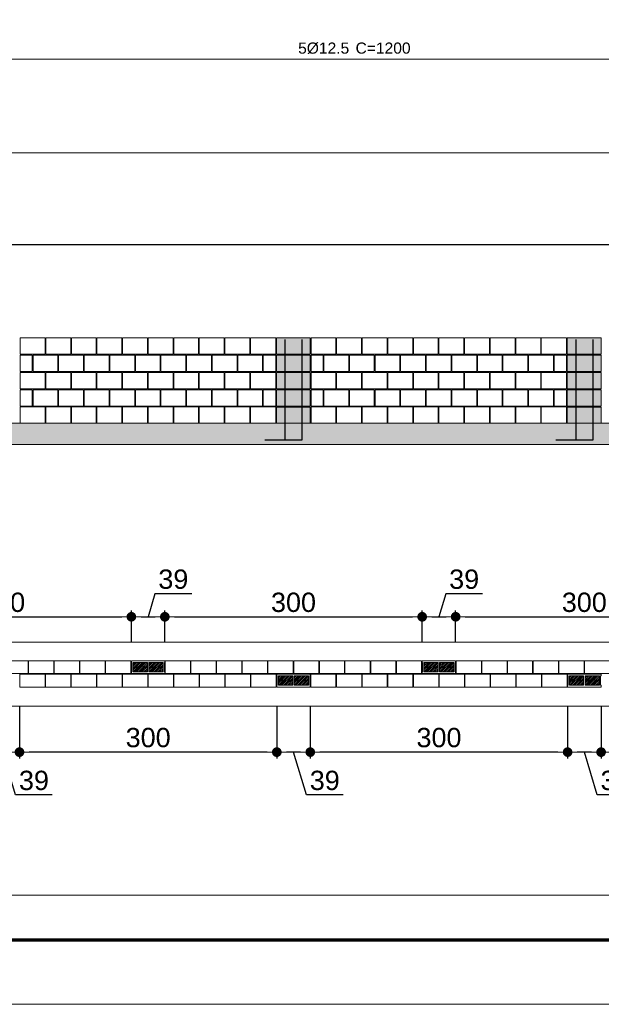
# Model space of a CAD drawing. Header units: millimetres. Extents: x 83 to 471, y -739 to 93.
# Tile 58 of 185: x 127 to 136, y -548 to -533. Entities that reach past the tile are written whole.
import ezdxf
from ezdxf.enums import TextEntityAlignment as Align

# ---------------------------------------------------------------- set-up
doc = ezdxf.new("R2010")
doc.units = ezdxf.units.MM
for name, color, linetype, lineweight in [('.', 7, 'Continuous', 5), ('__MAGNUS.Cota', 30, 'Continuous', 9), ('__MAGNUS.Margem', 7, 'Continuous', 70), ('__MAGNUS.Selo', 7, 'Continuous', 30), ('ALVEOLOS', 7, 'Continuous', 9), ('ARM_LONGITUDINAL_Ø12_5', 7, 'Continuous', 9), ('COTAS', 250, 'Continuous', 5), ('ELE_COT_COT_EST', 7, 'Continuous', 9), ('MEIA_PECA', 7, 'Continuous', 0), ('PECA_COMPLETA', 7, 'Continuous', 0), ('PECA_DE_PREENCHIMENTO', 7, 'Continuous', 0), ('POR_ARM_LONG_ARM_TEXTOS', 7, 'Continuous', 9), ('POR_ARM_LONG_TXT_COMP', 7, 'Continuous', 9), ('PREEN_ALVEOLOS', 7, 'Continuous', 9), ('ROTULOS_VERTICAIS', 7, 'Continuous', 9), ('VIG_FACES', 186, 'Continuous', 9)]:
    doc.layers.add(name, color=color, linetype=linetype, lineweight=lineweight)
doc.styles.add('Arial', font='arial.ttf')
doc.styles.add('Arial Narrow', font='ARIALN.TTF')
doc.dimstyles.new('Copy of UM_75.000000', dxfattribs={"dimtxt": 0.3, "dimasz": 0.15, "dimexe": 0.1, "dimexo": 0.3, "dimgap": 0.07, "dimtad": 1, "dimdec": 0, "dimlfac": 75, "dimzin": 0, "dimdsep": 46, "dimtxsty": 'Arial', "dimblk": 'DOT', "dimcen": 0.09, "dimdle": 0.1, "dimclrd": 30, "dimclre": 30, "dimclrt": 7, "dimadec": 1, "dimazin": 2, "dimtfac": 1, "dimtdec": 0, "dimtofl": 0, "dimtmove": 0, "dimatfit": 3, "dimldrblk": 'DOT', "dimfxl": 1, "dimtolj": 1, "dimarcsym": 0})

# ---------------------------------------------------------------- blocks, each defined once
blk = doc.blocks.new('*U1865')
at = {"layer": '__MAGNUS.Margem', "linetype": 'Continuous'}
blk.add_line((-980.92, -2.28), (173.08, -2.28), dxfattribs=at)
at = {"layer": '__MAGNUS.Margem', "lineweight": 9}
blk.add_line((-1005.92, -12.28), (183.08, -12.28), dxfattribs=at)
at = {"layer": '__MAGNUS.Selo', "style": 'Arial Narrow', "width": 1}
for tag, height, p in [('PROPRIETÁRIO', 3.4, (17.21, 48.91)), ('EDIFICAÇÃORESIDENCIAL', 3.4, (17.21, 40.61)), ('ESTRUTURAL', 3.4, (17.8, 20.69)), ('ANTEPROJETO', 2.43, (111.69, 13.5)), ('ARQ01/01', 5.5, (139.44, 9.5)), ('INDICADA', 2.43, (111.53, 8))]:
    blk.add_attdef(tag, text='', height=height, dxfattribs=at).set_placement(p, align=Align.MIDDLE_LEFT)
at = {"layer": '__MAGNUS.Selo', "lineweight": 30, "flags": 104}
for tag, p in [('ENDEREÇODAOBRA', (17.21, 33.54)), ('ENDEREÇODAOBRA', (17.21, 27.87)), ('TÍTULO', (17.21, 10.8))]:
    blk.add_attdef(tag, text='', height=3.4, dxfattribs=at).set_placement(p, align=Align.MIDDLE_LEFT)
blk = doc.blocks.new('G$C78186781')
at = {"layer": 'ARM_LONGITUDINAL_Ø12_5'}
blk.add_lwpolyline([(14.77, -2.042), (30.77, -2.042)], dxfattribs=at)
at = {"layer": 'ELE_COT_COT_EST'}
blk.add_lwpolyline([(0, -3.493), (71.348, -3.493), (71.348, -3.366)], dxfattribs=at)
at = {"layer": 'POR_ARM_LONG_ARM_TEXTOS', "style": 'Arial'}
blk.add_text('5%%c12.5', height=0.1733, dxfattribs=at).set_placement((21.472, -1.955))
at = {"layer": 'POR_ARM_LONG_TXT_COMP', "style": 'Arial'}
blk.add_text(' C=1200', height=0.1733, dxfattribs=at).set_placement((22.297, -1.955))
blk = doc.blocks.new('blocoss50')
at = {"layer": 'MEIA_PECA'}
for points in [[(-0.467, -0.268), (-0.467, -0.521), (-0.274, -0.521), (-0.274, -0.268), (-0.467, -0.268)], [(-0.467, -0.804), (-0.467, -1.057), (-0.274, -1.057), (-0.274, -0.804), (-0.467, -0.804)]]:
    blk.add_lwpolyline(points, close=True, dxfattribs=at)
at = {"layer": 'PECA_COMPLETA'}
for points in [[(-4.243, 0), (-4.243, -0.253), (-3.857, -0.253), (-3.857, 0), (-4.243, 0)], [(-3.846, 0), (-3.846, -0.253), (-3.459, -0.253), (-3.459, 0), (-3.846, 0)], [(-3.448, 0), (-3.448, -0.253), (-3.062, -0.253), (-3.062, 0), (-3.448, 0)], [(-3.051, 0), (-3.051, -0.253), (-2.664, -0.253), (-2.664, 0), (-3.051, 0)], [(-2.653, 0), (-2.653, -0.253), (-2.266, -0.253), (-2.266, 0), (-2.653, 0)], [(-2.256, 0), (-2.256, -0.253), (-1.869, -0.253), (-1.869, 0), (-2.256, 0)], [(-1.858, 0), (-1.858, -0.253), (-1.471, -0.253), (-1.471, 0), (-1.858, 0)], [(-1.461, 0), (-1.461, -0.253), (-1.074, -0.253), (-1.074, 0), (-1.461, 0)], [(-1.063, 0), (-1.063, -0.253), (-0.676, -0.253), (-0.676, 0), (-1.063, 0)], [(-0.666, 0), (-0.666, -0.253), (-0.274, -0.253), (-0.274, 0), (-0.666, 0)], [(-4.243, -0.268), (-4.243, -0.521), (-4.055, -0.521), (-4.055, -0.268)], [(-4.044, -0.268), (-4.044, -0.521), (-3.658, -0.521), (-3.658, -0.268), (-4.044, -0.268)], [(-3.647, -0.268), (-3.647, -0.521), (-3.26, -0.521), (-3.26, -0.268), (-3.647, -0.268)], [(-3.249, -0.268), (-3.249, -0.521), (-2.863, -0.521), (-2.863, -0.268), (-3.249, -0.268)], [(-2.852, -0.268), (-2.852, -0.521), (-2.465, -0.521), (-2.465, -0.268), (-2.852, -0.268)], [(-2.454, -0.268), (-2.454, -0.521), (-2.068, -0.521), (-2.068, -0.268), (-2.454, -0.268)], [(-2.057, -0.268), (-2.057, -0.521), (-1.67, -0.521), (-1.67, -0.268), (-2.057, -0.268)], [(-1.659, -0.268), (-1.659, -0.521), (-1.273, -0.521), (-1.273, -0.268), (-1.659, -0.268)], [(-1.262, -0.268), (-1.262, -0.521), (-0.875, -0.521), (-0.875, -0.268), (-1.262, -0.268)], [(-0.864, -0.268), (-0.864, -0.521), (-0.478, -0.521), (-0.478, -0.268), (-0.864, -0.268)], [(-4.243, -0.536), (-4.243, -0.789), (-3.857, -0.789), (-3.857, -0.536), (-4.243, -0.536)], [(-3.846, -0.536), (-3.846, -0.789), (-3.459, -0.789), (-3.459, -0.536), (-3.846, -0.536)], [(-3.448, -0.536), (-3.448, -0.789), (-3.062, -0.789), (-3.062, -0.536), (-3.448, -0.536)], [(-3.051, -0.536), (-3.051, -0.789), (-2.664, -0.789), (-2.664, -0.536), (-3.051, -0.536)], [(-2.653, -0.536), (-2.653, -0.789), (-2.266, -0.789), (-2.266, -0.536), (-2.653, -0.536)], [(-2.256, -0.536), (-2.256, -0.789), (-1.869, -0.789), (-1.869, -0.536), (-2.256, -0.536)], [(-1.858, -0.536), (-1.858, -0.789), (-1.471, -0.789), (-1.471, -0.536), (-1.858, -0.536)], [(-1.461, -0.536), (-1.461, -0.789), (-1.074, -0.789), (-1.074, -0.536), (-1.461, -0.536)], [(-1.063, -0.536), (-1.063, -0.789), (-0.676, -0.789), (-0.676, -0.536), (-1.063, -0.536)], [(-0.666, -0.536), (-0.666, -0.789), (-0.274, -0.789), (-0.274, -0.536), (-0.666, -0.536)], [(-4.243, -0.804), (-4.243, -1.057), (-4.055, -1.057), (-4.055, -0.804)], [(-4.044, -0.804), (-4.044, -1.057), (-3.658, -1.057), (-3.658, -0.804), (-4.044, -0.804)], [(-3.647, -0.804), (-3.647, -1.057), (-3.26, -1.057), (-3.26, -0.804), (-3.647, -0.804)], [(-3.249, -0.804), (-3.249, -1.057), (-2.863, -1.057), (-2.863, -0.804), (-3.249, -0.804)], [(-2.852, -0.804), (-2.852, -1.057), (-2.465, -1.057), (-2.465, -0.804), (-2.852, -0.804)], [(-2.454, -0.804), (-2.454, -1.057), (-2.068, -1.057), (-2.068, -0.804), (-2.454, -0.804)], [(-2.057, -0.804), (-2.057, -1.057), (-1.67, -1.057), (-1.67, -0.804), (-2.057, -0.804)], [(-1.659, -0.804), (-1.659, -1.057), (-1.273, -1.057), (-1.273, -0.804), (-1.659, -0.804)], [(-1.262, -0.804), (-1.262, -1.057), (-0.875, -1.057), (-0.875, -0.804), (-1.262, -0.804)], [(-0.864, -0.804), (-0.864, -1.057), (-0.478, -1.057), (-0.478, -0.804), (-0.864, -0.804)], [(-4.243, -1.072), (-4.243, -1.325), (-3.857, -1.325), (-3.857, -1.072), (-4.243, -1.072)], [(-3.846, -1.072), (-3.846, -1.325), (-3.459, -1.325), (-3.459, -1.072), (-3.846, -1.072)], [(-3.448, -1.072), (-3.448, -1.325), (-3.062, -1.325), (-3.062, -1.072), (-3.448, -1.072)], [(-3.051, -1.072), (-3.051, -1.325), (-2.664, -1.325), (-2.664, -1.072), (-3.051, -1.072)], [(-2.653, -1.072), (-2.653, -1.325), (-2.266, -1.325), (-2.266, -1.072), (-2.653, -1.072)], [(-2.256, -1.072), (-2.256, -1.325), (-1.869, -1.325), (-1.869, -1.072), (-2.256, -1.072)], [(-1.858, -1.072), (-1.858, -1.325), (-1.471, -1.325), (-1.471, -1.072), (-1.858, -1.072)], [(-1.461, -1.072), (-1.461, -1.325), (-1.074, -1.325), (-1.074, -1.072), (-1.461, -1.072)], [(-1.063, -1.072), (-1.063, -1.325), (-0.676, -1.325), (-0.676, -1.072), (-1.063, -1.072)], [(-0.666, -1.072), (-0.666, -1.325), (-0.274, -1.325), (-0.274, -1.072), (-0.666, -1.072)]]:
    blk.add_lwpolyline(points, close=True, dxfattribs=at)
blk = doc.blocks.new('prumada')
at = {"layer": '.'}
h = blk.add_hatch(dxfattribs=at)
h.set_pattern_fill('ANSI31', color=256)
h.paths.add_polyline_path([(-0.525, 0.789), (-0.525, 0.536), (0, 0.536), (0, 0.789), (-0.525, 0.789), (-0.525, 0.789)])
h.paths.add_polyline_path([(-0.525, 1.057), (-0.525, 0.804), (0, 0.804), (0, 1.057), (-0.525, 1.057), (-0.525, 1.057)])
h.paths.add_polyline_path([(-0.525, 0.521), (-0.525, 0.268), (0, 0.268), (0, 0.521), (-0.525, 0.521), (-0.525, 0.521)])
h.paths.add_polyline_path([(-0.525, 0.253), (-0.525, 0), (0, 0), (0, 0.253), (-0.525, 0.253), (-0.525, 0.253)])
h.paths.add_polyline_path([(-0.525, 1.325), (-0.525, 1.072), (0, 1.072), (0, 1.325), (-0.525, 1.325), (-0.525, 1.325)])
h = blk.add_hatch(color=254, dxfattribs=at)
h.dxf.hatch_style = 1
h.paths.add_polyline_path([(-0.525, 0.789), (-0.525, 0.536), (0, 0.536), (0, 0.789), (-0.525, 0.789), (-0.525, 0.789)])
h.paths.add_polyline_path([(-0.525, 1.057), (-0.525, 0.804), (0, 0.804), (0, 1.057), (-0.525, 1.057), (-0.525, 1.057)])
h.paths.add_polyline_path([(-0.525, 0.521), (-0.525, 0.268), (0, 0.268), (0, 0.521), (-0.525, 0.521), (-0.525, 0.521)])
h.paths.add_polyline_path([(-0.525, 0.253), (-0.525, 0), (0, 0), (0, 0.253), (-0.525, 0.253), (-0.525, 0.253)])
h.paths.add_polyline_path([(-0.525, 1.325), (-0.525, 1.072), (0, 1.072), (0, 1.325), (-0.525, 1.325), (-0.525, 1.325)])
for points in [[(-0.394, 1.3), (-0.394, -0.26), (-0.705, -0.26)], [(-0.131, 1.3), (-0.131, -0.26), (-0.442, -0.26)]]:
    blk.add_lwpolyline(points)
at = {"layer": 'PECA_COMPLETA'}
for points in [[(-0.525, 1.325), (-0.525, 1.072), (0, 1.072), (0, 1.325), (-0.525, 1.325)], [(-0.525, 1.057), (-0.525, 0.804), (0, 0.804), (0, 1.057), (-0.525, 1.057)], [(-0.525, 0.789), (-0.525, 0.536), (0, 0.536), (0, 0.789), (-0.525, 0.789)], [(-0.525, 0.521), (-0.525, 0.268), (0, 0.268), (0, 0.521), (-0.525, 0.521)], [(-0.525, 0.253), (-0.525, 0), (0, 0), (0, 0.253), (-0.525, 0.253)]]:
    blk.add_lwpolyline(points, close=True, dxfattribs=at)
blk = doc.blocks.new('bloco 8 furos')
at = {"layer": 'PECA_COMPLETA'}
blk.add_lwpolyline([(0, 0.1), (0.392, 0.1), (0.392, -0.1), (0, -0.1)], close=True, dxfattribs=at)
blk = doc.blocks.new('*U4423')
blk.add_blockref('bloco 8 furos', (-0.196, 0))
blk = doc.blocks.new('*U4422')
at = {"color": 0, "linetype": 'ByBlock', "lineweight": -2, "transparency": 16777216}
for p in [(-3.589, 0), (-3.19, 0), (-2.792, 0), (-2.393, 0), (-1.994, 0), (-1.595, 0), (-1.196, 0), (-0.798, 0), (-0.399, 0), (0, 0)]:
    blk.add_blockref('*U4423', p, dxfattribs=at)
blk = doc.blocks.new('ghghghhfghfgh')
at = {"layer": 'ROTULOS_VERTICAIS'}
h = blk.add_hatch(color=256, dxfattribs=at)
edge = h.paths.add_edge_path(flags=0)
edge.add_arc((-0.438, -0.1), 0.0133, 0, 360)
h = blk.add_hatch(color=256, dxfattribs=at)
edge = h.paths.add_edge_path(flags=0)
edge.add_arc((-0.326, -0.1), 0.0133, 0, 360)
h = blk.add_hatch(color=256, dxfattribs=at)
edge = h.paths.add_edge_path(flags=0)
edge.add_arc((-0.194, -0.1), 0.0133, 0, 360)
h = blk.add_hatch(color=256, dxfattribs=at)
edge = h.paths.add_edge_path(flags=0)
edge.add_arc((-0.082, -0.1), 0.0133, 0, 360)
at = {"layer": 'ALVEOLOS'}
for p, q in [((-0.52, 0), (0, 0)), ((0, -0.2), (-0.52, -0.2))]:
    blk.add_line(p, q, dxfattribs=at)
for points in [[(-0.52, 0), (-0.52, -0.027), (-0.513, -0.027), (-0.513, -0.173)], [(0, 0), (0, -0.027), (-0.007, -0.027), (-0.007, -0.173)], [(-0.52, -0.2), (-0.52, -0.173), (-0.513, -0.173)], [(0, -0.2), (0, -0.173), (-0.007, -0.173)]]:
    blk.add_lwpolyline(points, dxfattribs=at)
for points in [[(-0.493, -0.173), (-0.271, -0.173), (-0.271, -0.027), (-0.493, -0.027)], [(-0.249, -0.173), (-0.027, -0.173), (-0.027, -0.027), (-0.249, -0.027)]]:
    blk.add_lwpolyline(points, close=True, dxfattribs=at)
at = {"layer": 'PREEN_ALVEOLOS'}
for p, q in [((-0.493, -0.142), (-0.378, -0.027)), ((-0.493, -0.086), (-0.434, -0.027)), ((-0.493, -0.029), (-0.491, -0.027)), ((-0.493, -0.057), (-0.463, -0.027)), ((-0.493, -0.114), (-0.406, -0.027)), ((-0.493, -0.171), (-0.349, -0.027)), ((-0.468, -0.173), (-0.321, -0.027)), ((-0.44, -0.173), (-0.293, -0.027)), ((-0.411, -0.173), (-0.271, -0.033)), ((-0.383, -0.173), (-0.271, -0.061)), ((-0.355, -0.173), (-0.271, -0.089)), ((-0.326, -0.173), (-0.271, -0.118)), ((-0.298, -0.173), (-0.271, -0.146)), ((-0.249, -0.142), (-0.134, -0.027)), ((-0.249, -0.086), (-0.19, -0.027)), ((-0.249, -0.029), (-0.247, -0.027)), ((-0.249, -0.057), (-0.219, -0.027)), ((-0.249, -0.114), (-0.162, -0.027)), ((-0.249, -0.171), (-0.105, -0.027)), ((-0.224, -0.173), (-0.077, -0.027)), ((-0.196, -0.173), (-0.049, -0.027)), ((-0.167, -0.173), (-0.027, -0.033)), ((-0.139, -0.173), (-0.027, -0.061)), ((-0.111, -0.173), (-0.027, -0.089)), ((-0.082, -0.173), (-0.027, -0.118)), ((-0.054, -0.173), (-0.027, -0.146))]:
    blk.add_line(p, q, dxfattribs=at)
at = {"layer": 'ROTULOS_VERTICAIS'}
for centre in [(-0.438, -0.1), (-0.326, -0.1), (-0.194, -0.1), (-0.082, -0.1)]:
    blk.add_circle(centre, 0.0133, dxfattribs=at)
blk = doc.blocks.new('*U4425')
blk.add_blockref('bloco 8 furos', (-0.196, 0))
blk = doc.blocks.new('*U4424')
at = {"color": 0, "linetype": 'ByBlock', "lineweight": -2, "transparency": 16777216}
for p in [(-3.589, 0), (-3.19, 0), (-2.792, 0), (-2.393, 0), (-1.994, 0), (-1.595, 0), (-1.196, 0), (-0.798, 0), (-0.399, 0), (0, 0)]:
    blk.add_blockref('*U4425', p, dxfattribs=at)
blk = doc.blocks.new('*U4427')
blk.add_blockref('bloco 8 furos', (-0.196, 0))
blk = doc.blocks.new('*U4426')
at = {"color": 0, "linetype": 'ByBlock', "lineweight": -2, "transparency": 16777216}
for p in [(-3.589, 0), (-3.19, 0), (-2.792, 0), (-2.393, 0), (-1.994, 0), (-1.595, 0), (-1.196, 0), (-0.798, 0), (-0.399, 0), (0, 0)]:
    blk.add_blockref('*U4427', p, dxfattribs=at)
blk = doc.blocks.new('_DOT')
at = {"layer": '__MAGNUS.Cota', "linetype": 'ByBlock'}
blk.add_line((-0.5, 0), (-1, 0), dxfattribs=at)
at = {"layer": '__MAGNUS.Cota', "linetype": 'ByBlock', "const_width": 0.5}
blk.add_lwpolyline([(-0.25, 0, 1), (0.25, 0, 1)], format="xyb", close=True, dxfattribs=at)
blk = doc.blocks.new('*D4479')
at = {"layer": 'COTAS', "color": 30, "lineweight": -2}
for p, q in [((136.346, -543.557), (136.346, -544.367)), ((140.343, -543.557), (140.343, -544.367)), ((140.193, -544.267), (136.496, -544.267))]:
    blk.add_line(p, q, dxfattribs=at)
at = {"layer": 'Defpoints', "color": 0}
for p in [(136.346, -543.257), (140.343, -543.257), (136.346, -544.267)]:
    blk.add_point(p, dxfattribs=at)
at = {"layer": 'COTAS', "color": 30, "linetype": 'ByBlock', "lineweight": -2, "xscale": 0.15, "yscale": 0.15, "zscale": 0.15, "rotation": 180}
blk.add_blockref('_DOT', (136.346, -544.267), dxfattribs=at)
at = {"layer": 'COTAS', "color": 30, "linetype": 'ByBlock', "lineweight": -2, "xscale": 0.15, "yscale": 0.15, "zscale": 0.15}
blk.add_blockref('_DOT', (140.343, -544.267), dxfattribs=at)
at = {"layer": 'COTAS', "color": 7, "insert": (138.345, -544.043), "char_height": 0.3, "attachment_point": 5, "style": 'Arial'}
blk.add_mtext('\\A1;300', dxfattribs=at)
blk = doc.blocks.new('*D4480')
at = {"layer": 'COTAS', "color": 30, "lineweight": -2}
for p, q in [((135.826, -543.557), (135.826, -544.367)), ((136.346, -543.557), (136.346, -544.367)), ((136.196, -544.267), (135.976, -544.267)), ((136.285, -544.932), (136.086, -544.267)), ((136.856, -544.932), (136.285, -544.932))]:
    blk.add_line(p, q, dxfattribs=at)
at = {"layer": 'Defpoints', "color": 0}
for p in [(135.826, -543.257), (136.346, -543.257), (135.826, -544.267)]:
    blk.add_point(p, dxfattribs=at)
at = {"layer": 'COTAS', "color": 30, "linetype": 'ByBlock', "lineweight": -2, "xscale": 0.15, "yscale": 0.15, "zscale": 0.15, "rotation": 180}
blk.add_blockref('_DOT', (135.826, -544.267), dxfattribs=at)
at = {"layer": 'COTAS', "color": 30, "linetype": 'ByBlock', "lineweight": -2, "xscale": 0.15, "yscale": 0.15, "zscale": 0.15}
blk.add_blockref('_DOT', (136.346, -544.267), dxfattribs=at)
at = {"layer": 'COTAS', "color": 7, "insert": (136.571, -544.708), "char_height": 0.3, "attachment_point": 5, "style": 'Arial'}
blk.add_mtext('\\A1;39', dxfattribs=at)
blk = doc.blocks.new('*D4481')
at = {"layer": 'COTAS', "color": 30, "lineweight": -2}
for p, q in [((131.829, -543.557), (131.829, -544.367)), ((135.826, -543.557), (135.826, -544.367)), ((135.676, -544.267), (131.979, -544.267))]:
    blk.add_line(p, q, dxfattribs=at)
at = {"layer": 'Defpoints', "color": 0}
for p in [(131.829, -543.257), (135.826, -543.257), (131.829, -544.267)]:
    blk.add_point(p, dxfattribs=at)
at = {"layer": 'COTAS', "color": 30, "linetype": 'ByBlock', "lineweight": -2, "xscale": 0.15, "yscale": 0.15, "zscale": 0.15, "rotation": 180}
blk.add_blockref('_DOT', (131.829, -544.267), dxfattribs=at)
at = {"layer": 'COTAS', "color": 30, "linetype": 'ByBlock', "lineweight": -2, "xscale": 0.15, "yscale": 0.15, "zscale": 0.15}
blk.add_blockref('_DOT', (135.826, -544.267), dxfattribs=at)
at = {"layer": 'COTAS', "color": 7, "insert": (133.828, -544.043), "char_height": 0.3, "attachment_point": 5, "style": 'Arial'}
blk.add_mtext('\\A1;300', dxfattribs=at)
blk = doc.blocks.new('*D4482')
at = {"layer": 'COTAS', "color": 30, "lineweight": -2}
for p, q in [((131.309, -543.557), (131.309, -544.367)), ((131.829, -543.557), (131.829, -544.367)), ((131.679, -544.267), (131.459, -544.267)), ((131.768, -544.932), (131.569, -544.267)), ((132.339, -544.932), (131.768, -544.932))]:
    blk.add_line(p, q, dxfattribs=at)
at = {"layer": 'Defpoints', "color": 0}
for p in [(131.309, -543.257), (131.829, -543.257), (131.309, -544.267)]:
    blk.add_point(p, dxfattribs=at)
at = {"layer": 'COTAS', "color": 30, "linetype": 'ByBlock', "lineweight": -2, "xscale": 0.15, "yscale": 0.15, "zscale": 0.15, "rotation": 180}
blk.add_blockref('_DOT', (131.309, -544.267), dxfattribs=at)
at = {"layer": 'COTAS', "color": 30, "linetype": 'ByBlock', "lineweight": -2, "xscale": 0.15, "yscale": 0.15, "zscale": 0.15}
blk.add_blockref('_DOT', (131.829, -544.267), dxfattribs=at)
at = {"layer": 'COTAS', "color": 7, "insert": (132.054, -544.708), "char_height": 0.3, "attachment_point": 5, "style": 'Arial'}
blk.add_mtext('\\A1;39', dxfattribs=at)
blk = doc.blocks.new('*D4483')
at = {"layer": 'COTAS', "color": 30, "lineweight": -2}
for p, q in [((127.312, -543.557), (127.312, -544.367)), ((131.309, -543.557), (131.309, -544.367)), ((131.159, -544.267), (127.462, -544.267))]:
    blk.add_line(p, q, dxfattribs=at)
at = {"layer": 'Defpoints', "color": 0}
for p in [(127.312, -543.257), (131.309, -543.257), (127.312, -544.267)]:
    blk.add_point(p, dxfattribs=at)
at = {"layer": 'COTAS', "color": 30, "linetype": 'ByBlock', "lineweight": -2, "xscale": 0.15, "yscale": 0.15, "zscale": 0.15, "rotation": 180}
blk.add_blockref('_DOT', (127.312, -544.267), dxfattribs=at)
at = {"layer": 'COTAS', "color": 30, "linetype": 'ByBlock', "lineweight": -2, "xscale": 0.15, "yscale": 0.15, "zscale": 0.15}
blk.add_blockref('_DOT', (131.309, -544.267), dxfattribs=at)
at = {"layer": 'COTAS', "color": 7, "insert": (129.311, -544.043), "char_height": 0.3, "attachment_point": 5, "style": 'Arial'}
blk.add_mtext('\\A1;300', dxfattribs=at)
blk = doc.blocks.new('*D4484')
at = {"layer": 'COTAS', "color": 30, "lineweight": -2}
for p, q in [((126.792, -543.557), (126.792, -544.367)), ((127.312, -543.557), (127.312, -544.367)), ((127.162, -544.267), (126.942, -544.267)), ((127.251, -544.932), (127.052, -544.267)), ((127.822, -544.932), (127.251, -544.932))]:
    blk.add_line(p, q, dxfattribs=at)
at = {"layer": 'Defpoints', "color": 0}
for p in [(126.792, -543.257), (127.312, -543.257), (126.792, -544.267)]:
    blk.add_point(p, dxfattribs=at)
at = {"layer": 'COTAS', "color": 30, "linetype": 'ByBlock', "lineweight": -2, "xscale": 0.15, "yscale": 0.15, "zscale": 0.15, "rotation": 180}
blk.add_blockref('_DOT', (126.792, -544.267), dxfattribs=at)
at = {"layer": 'COTAS', "color": 30, "linetype": 'ByBlock', "lineweight": -2, "xscale": 0.15, "yscale": 0.15, "zscale": 0.15}
blk.add_blockref('_DOT', (127.312, -544.267), dxfattribs=at)
at = {"layer": 'COTAS', "color": 7, "insert": (127.537, -544.708), "char_height": 0.3, "attachment_point": 5, "style": 'Arial'}
blk.add_mtext('\\A1;39', dxfattribs=at)
blk = doc.blocks.new('*D4494')
at = {"layer": 'COTAS', "color": 30, "lineweight": -2}
for p, q in [((125.053, -542.548), (125.053, -542.066)), ((125.203, -542.166), (128.9, -542.166)), ((129.05, -542.548), (129.05, -542.066))]:
    blk.add_line(p, q, dxfattribs=at)
at = {"layer": 'Defpoints', "color": 0}
for p in [(129.05, -542.166), (125.053, -542.848), (129.05, -542.848)]:
    blk.add_point(p, dxfattribs=at)
at = {"layer": 'COTAS', "color": 30, "linetype": 'ByBlock', "lineweight": -2, "xscale": 0.15, "yscale": 0.15, "zscale": 0.15, "rotation": 180}
blk.add_blockref('_DOT', (125.053, -542.166), dxfattribs=at)
at = {"layer": 'COTAS', "color": 30, "linetype": 'ByBlock', "lineweight": -2, "xscale": 0.15, "yscale": 0.15, "zscale": 0.15}
blk.add_blockref('_DOT', (129.05, -542.166), dxfattribs=at)
at = {"layer": 'COTAS', "color": 7, "insert": (127.051, -541.943), "char_height": 0.3, "attachment_point": 5, "style": 'Arial'}
blk.add_mtext('\\A1;300', dxfattribs=at)
blk = doc.blocks.new('*D4495')
at = {"layer": 'COTAS', "color": 30, "lineweight": -2}
for p, q in [((129.417, -541.808), (129.31, -542.166)), ((129.987, -541.808), (129.417, -541.808)), ((129.05, -542.548), (129.05, -542.066)), ((129.2, -542.166), (129.42, -542.166)), ((129.57, -542.548), (129.57, -542.066))]:
    blk.add_line(p, q, dxfattribs=at)
at = {"layer": 'Defpoints', "color": 0}
for p in [(129.57, -542.166), (129.05, -542.848), (129.57, -542.848)]:
    blk.add_point(p, dxfattribs=at)
at = {"layer": 'COTAS', "color": 30, "linetype": 'ByBlock', "lineweight": -2, "xscale": 0.15, "yscale": 0.15, "zscale": 0.15, "rotation": 180}
blk.add_blockref('_DOT', (129.05, -542.166), dxfattribs=at)
at = {"layer": 'COTAS', "color": 30, "linetype": 'ByBlock', "lineweight": -2, "xscale": 0.15, "yscale": 0.15, "zscale": 0.15}
blk.add_blockref('_DOT', (129.57, -542.166), dxfattribs=at)
at = {"layer": 'COTAS', "color": 7, "insert": (129.702, -541.584), "char_height": 0.3, "attachment_point": 5, "style": 'Arial'}
blk.add_mtext('\\A1;39', dxfattribs=at)
blk = doc.blocks.new('*D4496')
at = {"layer": 'COTAS', "color": 30, "lineweight": -2}
for p, q in [((129.57, -542.548), (129.57, -542.066)), ((129.72, -542.166), (133.417, -542.166)), ((133.567, -542.548), (133.567, -542.066))]:
    blk.add_line(p, q, dxfattribs=at)
at = {"layer": 'Defpoints', "color": 0}
for p in [(133.567, -542.166), (129.57, -542.848), (133.567, -542.848)]:
    blk.add_point(p, dxfattribs=at)
at = {"layer": 'COTAS', "color": 30, "linetype": 'ByBlock', "lineweight": -2, "xscale": 0.15, "yscale": 0.15, "zscale": 0.15, "rotation": 180}
blk.add_blockref('_DOT', (129.57, -542.166), dxfattribs=at)
at = {"layer": 'COTAS', "color": 30, "linetype": 'ByBlock', "lineweight": -2, "xscale": 0.15, "yscale": 0.15, "zscale": 0.15}
blk.add_blockref('_DOT', (133.567, -542.166), dxfattribs=at)
at = {"layer": 'COTAS', "color": 7, "insert": (131.568, -541.943), "char_height": 0.3, "attachment_point": 5, "style": 'Arial'}
blk.add_mtext('\\A1;300', dxfattribs=at)
blk = doc.blocks.new('*D4497')
at = {"layer": 'COTAS', "color": 30, "lineweight": -2}
for p, q in [((133.934, -541.808), (133.827, -542.166)), ((134.504, -541.808), (133.934, -541.808)), ((133.567, -542.548), (133.567, -542.066)), ((133.717, -542.166), (133.937, -542.166)), ((134.087, -542.562), (134.087, -542.066))]:
    blk.add_line(p, q, dxfattribs=at)
at = {"layer": 'Defpoints', "color": 0}
for p in [(134.087, -542.166), (133.567, -542.848), (134.087, -542.862)]:
    blk.add_point(p, dxfattribs=at)
at = {"layer": 'COTAS', "color": 30, "linetype": 'ByBlock', "lineweight": -2, "xscale": 0.15, "yscale": 0.15, "zscale": 0.15, "rotation": 180}
blk.add_blockref('_DOT', (133.567, -542.166), dxfattribs=at)
at = {"layer": 'COTAS', "color": 30, "linetype": 'ByBlock', "lineweight": -2, "xscale": 0.15, "yscale": 0.15, "zscale": 0.15}
blk.add_blockref('_DOT', (134.087, -542.166), dxfattribs=at)
at = {"layer": 'COTAS', "color": 7, "insert": (134.219, -541.584), "char_height": 0.3, "attachment_point": 5, "style": 'Arial'}
blk.add_mtext('\\A1;39', dxfattribs=at)
blk = doc.blocks.new('*D4498')
at = {"layer": 'COTAS', "color": 30, "lineweight": -2}
for p, q in [((134.087, -542.562), (134.087, -542.066)), ((134.237, -542.166), (137.934, -542.166)), ((138.084, -542.562), (138.084, -542.066))]:
    blk.add_line(p, q, dxfattribs=at)
at = {"layer": 'Defpoints', "color": 0}
for p in [(138.084, -542.166), (134.087, -542.862), (138.084, -542.862)]:
    blk.add_point(p, dxfattribs=at)
at = {"layer": 'COTAS', "color": 30, "linetype": 'ByBlock', "lineweight": -2, "xscale": 0.15, "yscale": 0.15, "zscale": 0.15, "rotation": 180}
blk.add_blockref('_DOT', (134.087, -542.166), dxfattribs=at)
at = {"layer": 'COTAS', "color": 30, "linetype": 'ByBlock', "lineweight": -2, "xscale": 0.15, "yscale": 0.15, "zscale": 0.15}
blk.add_blockref('_DOT', (138.084, -542.166), dxfattribs=at)
at = {"layer": 'COTAS', "color": 7, "insert": (136.085, -541.943), "char_height": 0.3, "attachment_point": 5, "style": 'Arial'}
blk.add_mtext('\\A1;300', dxfattribs=at)
blk = doc.blocks.new('*U4453')
blk.add_blockref('bloco 8 furos', (-0.196, 0))
blk = doc.blocks.new('*U4452')
at = {"color": 0, "linetype": 'ByBlock', "lineweight": -2, "transparency": 16777216}
for p in [(-3.589, 0), (-3.19, 0), (-2.792, 0), (-2.393, 0), (-1.994, 0), (-1.595, 0), (-1.196, 0), (-0.798, 0), (-0.399, 0), (0, 0)]:
    blk.add_blockref('*U4453', p, dxfattribs=at)
blk = doc.blocks.new('*U4455')
blk.add_blockref('bloco 8 furos', (-0.196, 0))
blk = doc.blocks.new('*U4454')
at = {"color": 0, "linetype": 'ByBlock', "lineweight": -2, "transparency": 16777216}
for p in [(-3.589, 0), (-3.19, 0), (-2.792, 0), (-2.393, 0), (-1.994, 0), (-1.595, 0), (-1.196, 0), (-0.798, 0), (-0.399, 0), (0, 0)]:
    blk.add_blockref('*U4455', p, dxfattribs=at)

msp = doc.modelspace()

# ---------------------------------------------------------------- hatches: boundary and pattern name
at = {"layer": '.', "lineweight": 0}
h = msp.add_hatch(dxfattribs=at)
h.set_pattern_fill('AR-CONC', color=256, scale=0.0015)
h.set_pattern_definition([(50, (17.85144, -282.5453), (0.273277, -0.02390863), [0.028575, -0.314325]), (355, (17.85144, -282.5453), (-0.05286513, 0.28658527), [0.02286, -0.25146088]), (100.45144, (17.8742, -282.5473), (0.22041187, 0.26267663), [0.02428501, -0.26713537]), (46.1842, (17.85144, -282.4691), (0.40661856, -0.0630635), [0.0428625, -0.4714875]), (96.63556, (17.88532, -282.47436), (0.3561062, 0.3711392), [0.03642753, -0.4007034]), (351.18415, (17.85144, -282.4691), (0.3561062, 0.3711392), [0.03428995, -0.3771896]), (21, (17.88954, -282.48816), (0.22742159, -0.1533978), [0.028575, -0.314325]), (326, (17.88954, -282.48816), (0.09270304, 0.27628195), [0.02286, -0.25146]), (71.451445, (17.9085, -282.50094), (0.32012463, 0.12288415), [0.02428501, -0.2671349]), (37.5, (17.85144, -282.54531), (0.004632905, 0.126832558), [0, -0.248412, 0, -0.25527, 0, -0.2524125]), (7.5, (17.85144, -282.5453), (0.100229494, 0.15027086), [0, -0.145542, 0, -0.242697, 0, -0.0962025]), (327.5, (17.76647, -282.54531), (0.203385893, -0.008593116), [0, -0.09525, 0, -0.29718, 0, -0.394335]), (317.5, (17.72837, -282.5453), (0.22219377, 0.03813974), [0, -0.123825, 0, -0.197358, 0, -0.280035])])
h.paths.add_polyline_path([(110.16802, -539.162), (181.51602, -539.162), (181.51602, -539.492), (110.16802, -539.492), (110.16802, -539.162)])

# ---------------------------------------------------------------- linework, layer by layer
msp.add_line((194.51797, -536.38891), (96.62457, -536.38891))
at = {"layer": 'PECA_COMPLETA'}
msp.add_lwpolyline([(194.51797, -546.48728), (96.62457, -546.48728), (96.62457, -465.1471), (194.51797, -465.1471)], close=True, dxfattribs=at)
at = {"layer": 'PECA_DE_PREENCHIMENTO'}
msp.add_lwpolyline([(110.16802, -539.162), (181.51602, -539.162), (181.51602, -539.492), (110.16802, -539.492)], close=True, dxfattribs=at)
at = {"layer": 'VIG_FACES'}
for p, q in [((110.16802, -542.5583), (181.51602, -542.5583)), ((110.16802, -543.55497), (181.51602, -543.55497))]:
    msp.add_line(p, q, dxfattribs=at)

# ---------------------------------------------------------------- block references
for name, p in [('G$C78186781', (110.16802, -531.46849)), ('blocoss50', (131.56629, -537.83666)), ('prumada', (131.82902, -539.162)), ('blocoss50', (136.08329, -537.83666)), ('prumada', (136.34602, -539.162)), ('*U4426', (128.84487, -542.94833)), ('ghghghhfghfgh', (129.56985, -542.84833)), ('*U4424', (133.36187, -542.94833)), ('ghghghhfghfgh', (134.08685, -542.84833)), ('*U4422', (137.87887, -542.94833)), ('*U4454', (131.10405, -543.15663)), ('ghghghhfghfgh', (131.82902, -543.05663)), ('*U4452', (135.62105, -543.15663)), ('ghghghhfghfgh', (136.34602, -543.05663))]:
    msp.add_blockref(name, p)
at = {"layer": '__MAGNUS.Selo', "color": 7, "true_color": 0xffffff, "xscale": 0.0999999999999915, "yscale": 0.0999999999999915, "zscale": 0.0999999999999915}
msp.add_blockref('*U1865', (194.62889, -546.9541), dxfattribs=at)

# ---------------------------------------------------------------- dimensions: what is measured, and where the dimension line sits
at = {"layer": 'COTAS'}
for base, p1, p2, picture, middle in [((129.56985, -542.16597), (129.04985, -542.84833), (129.56985, -542.84833), '*D4495', (129.48733, -541.58442)), ((134.08685, -542.16597), (133.56685, -542.84833), (134.08685, -542.86166), '*D4497', (134.00433, -541.58442)), ((129.04985, -542.16597), (125.05285, -542.84833), (129.04985, -542.84833), '*D4494', (127.05135, -541.9427)), ((133.56685, -542.16597), (129.56985, -542.84833), (133.56685, -542.84833), '*D4496', (131.56835, -541.9427)), ((138.08385, -542.16597), (134.08685, -542.86166), (138.08385, -542.86166), '*D4498', (136.08535, -541.9427)), ((126.79202, -544.26671), (127.31202, -543.25663), (126.79202, -543.25663), '*D4484', (127.32147, -544.70826)), ((127.31202, -544.26671), (131.30902, -543.25663), (127.31202, -543.25663), '*D4483', (129.31052, -544.04344)), ((131.30902, -544.26671), (131.82902, -543.25663), (131.30902, -543.25663), '*D4482', (131.83847, -544.70826)), ((131.82902, -544.26671), (135.82602, -543.25663), (131.82902, -543.25663), '*D4481', (133.82752, -544.04344)), ((135.82602, -544.26671), (136.34602, -543.25663), (135.82602, -543.25663), '*D4480', (136.35547, -544.70826)), ((136.34602, -544.26671), (140.34302, -543.25663), (136.34602, -543.25663), '*D4479', (138.34452, -544.04344))]:
    dim = msp.add_linear_dim(base=base, p1=p1, p2=p2, dimstyle='Copy of UM_75.000000', override={"dimtmove": 1}, dxfattribs=at)
    dim.commit()
    dim.dimension.update_dxf_attribs({"geometry": picture, "text_midpoint": middle})

doc.saveas('drawing.dxf')
